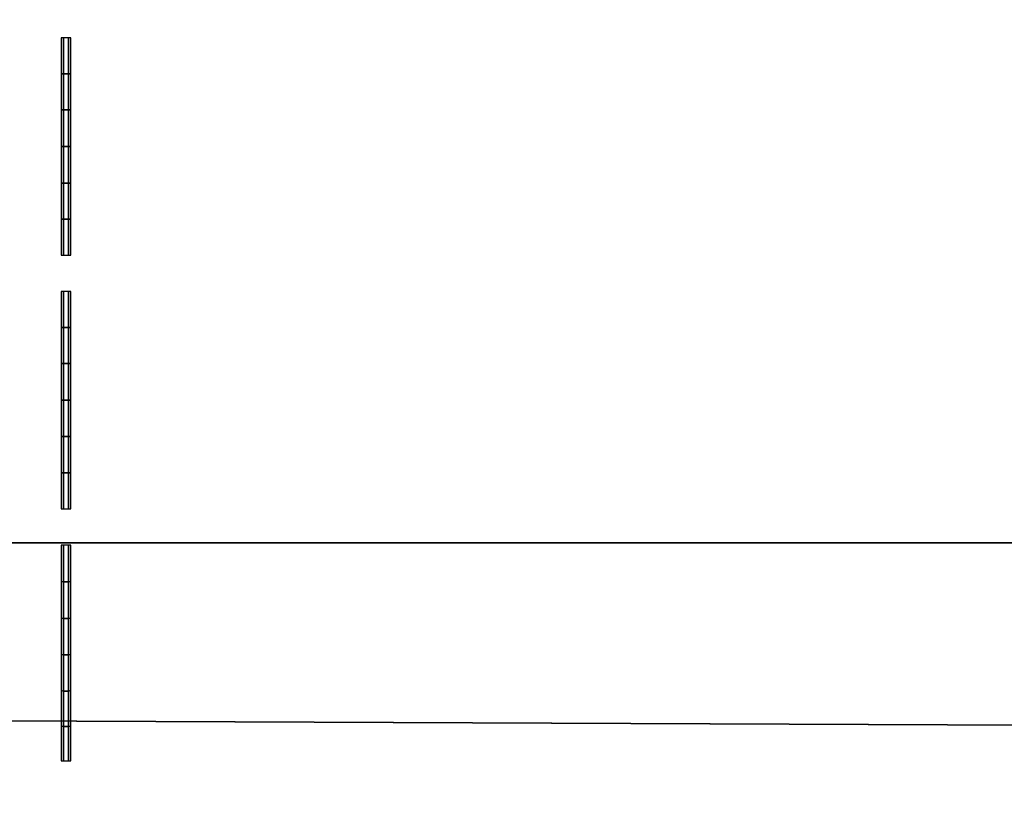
# Model space of a CAD drawing. Header units: inches. Extents: x 0 to 69, y -28.1 to 0.1.
# Tile 103 of 170: x 46.176 to 47.23, y -27.18 to -26.35. Entities that reach past the tile are written whole.
import ezdxf

# ---------------------------------------------------------------- set-up
doc = ezdxf.new("R2010")
doc.units = ezdxf.units.IN
doc.header["$LTSCALE"] = 0.03937
doc.header["$MEASUREMENT"] = 0
doc.layers.add('A-FURN-3-ST', color=151, linetype='Continuous')
doc.layers.add('A-FURN-3-STITCH', color=15, linetype='Continuous')

msp = doc.modelspace()

# ---------------------------------------------------------------- meshes
at = {"layer": 'A-FURN-3-ST'}
mesh = msp.add_polyface(dxfattribs=at)
corners = [(0.25, -1.1, 18), (68.75, -1.1, 18), (0.25, -0.8154, 17.9626), (68.75, -0.8154, 17.9626), (0.25, -0.5502, 17.8528), (68.75, -0.5502, 17.8528), (0.25, -0.3225, 17.6781), (68.75, -0.3225, 17.6781), (0.25, -0.1477, 17.4505), (68.75, -0.1477, 17.4505), (0.25, -0.0377, 17.1854), (68.75, -0.0377, 17.1854), (0.25, 0, 16.9008), (68.75, 0.0088, 5.5004), (0.25, 0.0088, 5.5004), (0.25, -0.0292, 5.3089), (68.75, -0.0292, 5.3089), (0.25, -0.1375, 5.1466), (68.75, -0.1375, 5.1466), (0.25, -0.2998, 5.0381), (68.75, -0.2998, 5.0381), (0.25, -0.4912, 5), (0.25, -27.51, 5), (0.125, -0.4912, 5.0335), (0.125, -27.51, 5.0335), (0.0335, -0.4912, 5.125), (0.0335, -0.1447, 5.3567), (0.125, -0.0247, 5.5004), (0.125, -0.0601, 5.3217), (0.125, -0.1612, 5.1703), (0.125, -0.3126, 5.069), (0.0335, -0.125, 16.9008), (0.125, -0.0335, 16.9008), (0.125, -0.07, 17.1767), (0.0335, -0.8478, 17.8418), (0.125, -1.1, 17.9665), (0.125, -0.8241, 17.9302), (0.0335, -0.4108, 17.5897), (0.125, -0.3462, 17.6544), (0.125, -0.1767, 17.4337), (0.0335, -0.2559, 17.3879), (0.0335, -0.1584, 17.153), (0.125, -0.567, 17.8238), (0.125, -26.91, 17.9665), (0.25, -26.91, 18)]
mesh.append_faces([[corners[k] for k in face] for face in [(0, 1, 2), (2, 3, 4), (4, 5, 6), (6, 7, 8), (8, 9, 10), (10, 11, 12), (12, 13, 14), (14, 13, 15), (15, 16, 17), (17, 18, 19), (19, 20, 21), (21, 22, 23), (23, 24, 25), (26, 27, 28), (28, 27, 14), (28, 14, 15), (28, 15, 29), (29, 15, 17), (29, 17, 30), (30, 17, 19), (30, 19, 23), (23, 19, 21), (23, 25, 30), (27, 31, 32), (27, 32, 14), (14, 32, 12), (31, 33, 32), (32, 33, 10), (32, 10, 12), (34, 35, 36), (37, 38, 39, 40), (40, 39, 33, 41), (35, 0, 36), (36, 0, 2), (36, 2, 42), (42, 2, 4), (42, 4, 38), (38, 4, 6), (38, 6, 39), (39, 6, 8), (39, 8, 33), (33, 8, 10), (35, 43, 0), (44, 1, 0)]])
mesh = msp.add_polyface(dxfattribs=at)
corners = [(68.875, -0.4912, 5.0335), (68.875, -27.51, 5.0335), (68.75, -0.4912, 5), (68.75, 0.0088, 5.5004), (68.875, -0.0247, 5.5004), (68.75, -0.0292, 5.3089), (68.875, -0.0601, 5.3217), (68.75, -0.1375, 5.1466), (68.875, -0.1612, 5.1703), (68.75, -0.2998, 5.0381), (68.875, -0.3126, 5.069), (68.9665, -0.3477, 5.1536), (68.9665, -0.1162, 5.5003), (68.9665, -0.1447, 5.3567), (68.9665, -0.226, 5.2349), (68.75, 0, 16.9008), (68.875, -0.0335, 16.9008), (68.75, -1.1, 18), (68.875, -1.1, 17.9665), (68.75, -0.8154, 17.9626), (68.875, -0.8241, 17.9302), (68.75, -0.5502, 17.8528), (68.875, -0.567, 17.8238), (68.75, -0.3225, 17.6781), (68.875, -0.3462, 17.6544), (68.75, -0.1477, 17.4505), (68.875, -0.1767, 17.4337), (68.75, -0.0377, 17.1854), (68.875, -0.07, 17.1767), (68.9665, -0.1584, 17.153), (68.9665, -1.1, 17.875), (68.75, -26.91, 18), (68.875, -26.91, 17.9665), (0.25, -0.8154, 17.9626), (0.25, -0.5502, 17.8528), (0.25, -0.3225, 17.6781), (0.25, -0.1477, 17.4505), (0.25, -0.0377, 17.1854), (0.25, 0, 16.9008), (0.25, -0.0292, 5.3089), (0.25, -0.1375, 5.1466), (0.25, -0.2998, 5.0381), (0.25, -0.4912, 5), (68.75, -27.51, 5)]
mesh.append_faces([[corners[k] for k in face] for face in [(0, 1, 2), (3, 4, 5), (5, 4, 6), (5, 6, 7), (7, 6, 8), (7, 8, 9), (9, 8, 10), (9, 10, 2), (2, 10, 0), (0, 10, 11), (12, 6, 4), (8, 6, 13, 14), (3, 15, 4), (4, 15, 16), (4, 16, 12), (17, 18, 19), (19, 18, 20), (19, 20, 21), (21, 20, 22), (21, 22, 23), (23, 22, 24), (23, 24, 25), (25, 24, 26), (25, 26, 27), (27, 26, 28), (27, 28, 15), (15, 28, 16), (16, 28, 29), (18, 30, 20), (17, 31, 18), (18, 32, 30), (33, 17, 19), (34, 19, 21), (35, 21, 23), (36, 23, 25), (37, 25, 27), (38, 27, 15), (15, 3, 38), (39, 3, 5), (40, 5, 7), (41, 7, 9), (42, 9, 2), (2, 43, 42)]])
mesh = msp.add_polyface(dxfattribs=at)
corners = [(0.25, -0.4912, 5), (68.75, -27.51, 5), (0.25, -27.51, 5), (0.125, -0.4912, 5.0335), (0.125, -27.51, 5.0335), (0.25, -28.01, 5.5), (0.125, -27.9765, 5.5), (0.25, -27.9719, 5.3087), (0.125, -27.941, 5.3215), (0.25, -27.8636, 5.1464), (0.125, -27.8399, 5.1701), (0.25, -27.7013, 5.0381), (0.125, -27.6885, 5.069), (0.0335, -27.6535, 5.1535), (0.0335, -27.885, 5.5), (0.25, -28.01, 16.9), (0.125, -27.9765, 16.9), (0.25, -26.91, 18), (0.125, -26.91, 17.9665), (0.25, -27.1947, 17.9625), (0.125, -27.186, 17.9302), (0.25, -27.46, 17.8526), (0.125, -27.4433, 17.8236), (0.25, -27.6878, 17.6778), (0.125, -27.6641, 17.6541), (0.25, -27.8626, 17.45), (0.125, -27.8336, 17.4333), (0.25, -27.9725, 17.1847), (0.125, -27.9402, 17.176), (0.0335, -27.8518, 17.1523), (0.0335, -26.91, 17.875), (0.0335, -27.5994, 17.5894), (0.0335, -27.7544, 17.3875), (0.125, -1.1, 17.9665), (0.25, -1.1, 18), (68.75, -28.01, 16.9), (68.75, -27.9725, 17.1847), (68.75, -27.8626, 17.45), (68.75, -27.6878, 17.6778), (68.75, -27.46, 17.8526), (68.75, -27.1947, 17.9625), (68.75, -27.7013, 5.0381), (68.75, -27.8636, 5.1464), (68.75, -27.9719, 5.3087)]
mesh.append_faces([[corners[k] for k in face] for face in [(0, 1, 2), (3, 2, 4), (5, 6, 7), (7, 6, 8), (7, 8, 9), (9, 8, 10), (9, 10, 11), (11, 10, 12), (11, 12, 2), (2, 12, 4), (4, 12, 13), (14, 8, 6), (5, 15, 6), (6, 15, 16), (6, 16, 14), (17, 18, 19), (19, 18, 20), (19, 20, 21), (21, 20, 22), (21, 22, 23), (23, 22, 24), (23, 24, 25), (25, 24, 26), (25, 26, 27), (27, 26, 28), (27, 28, 15), (15, 28, 16), (16, 28, 29), (18, 30, 20), (24, 31, 32, 26), (26, 32, 29, 28), (33, 30, 18), (34, 18, 17), (15, 35, 27), (27, 36, 25), (25, 37, 23), (23, 38, 21), (21, 39, 19), (19, 40, 17), (5, 35, 15), (2, 1, 11), (11, 41, 9), (9, 42, 7), (7, 43, 5)]])
mesh = msp.add_polyface(dxfattribs=at)
corners = [(68.875, -0.4912, 5.0335), (68.9665, -27.51, 5.125), (68.875, -27.51, 5.0335), (68.75, -0.4912, 5), (68.75, -27.51, 5), (68.9665, -27.8565, 5.3565), (68.875, -27.9765, 5.5), (68.875, -27.941, 5.3215), (68.75, -28.01, 5.5), (68.75, -27.9719, 5.3087), (68.875, -27.8399, 5.1701), (68.75, -27.8636, 5.1464), (68.875, -27.6885, 5.069), (68.75, -27.7013, 5.0381), (68.9665, -27.6535, 5.1535), (68.9665, -27.7752, 5.2348), (68.9665, -27.885, 16.9), (68.875, -27.9765, 16.9), (68.75, -28.01, 16.9), (68.875, -27.9402, 17.176), (68.75, -27.9725, 17.1847), (68.9665, -27.1624, 17.8418), (68.875, -26.91, 17.9665), (68.875, -27.186, 17.9302), (68.75, -26.91, 18), (68.75, -27.1947, 17.9625), (68.875, -27.4433, 17.8236), (68.75, -27.46, 17.8526), (68.875, -27.6641, 17.6541), (68.75, -27.6878, 17.6778), (68.875, -27.8336, 17.4333), (68.75, -27.8626, 17.45), (68.875, -1.1, 17.9665), (0.25, -27.9725, 17.1847), (0.25, -27.8626, 17.45), (0.25, -27.6878, 17.6778), (0.25, -27.46, 17.8526), (0.25, -27.1947, 17.9625), (0.25, -26.91, 18), (0.25, -28.01, 5.5), (0.25, -27.7013, 5.0381), (0.25, -27.8636, 5.1464), (0.25, -27.9719, 5.3087), (68.75, -1.1, 18)]
mesh.append_faces([[corners[k] for k in face] for face in [(0, 1, 2), (3, 2, 4), (5, 6, 7), (7, 6, 8), (7, 8, 9), (7, 9, 10), (10, 9, 11), (10, 11, 12), (12, 11, 13), (12, 13, 2), (2, 13, 4), (2, 1, 12), (12, 14, 15, 10), (6, 16, 17), (6, 17, 8), (8, 17, 18), (16, 19, 17), (17, 19, 20), (17, 20, 18), (21, 22, 23), (22, 24, 23), (23, 24, 25), (23, 25, 26), (26, 25, 27), (26, 27, 28), (28, 27, 29), (28, 29, 30), (30, 29, 31), (30, 31, 19), (19, 31, 20), (32, 24, 22), (33, 18, 20), (34, 20, 31), (35, 31, 29), (36, 29, 27), (37, 27, 25), (38, 25, 24), (8, 18, 39), (40, 4, 13), (41, 13, 11), (42, 11, 9), (39, 9, 8), (24, 43, 38)]])
at = {"layer": 'A-FURN-3-STITCH'}
mesh = msp.add_polymesh((7, 4), dxfattribs=at)
for k, corner in enumerate([(46.2201, -26.602, 18.0001), (46.2227, -26.602, 18), (46.2279, -26.602, 18), (46.2305, -26.602, 18.0001), (46.2201, -26.5637, 18.0077), (46.2227, -26.5637, 18.0122), (46.2279, -26.5637, 18.0122), (46.2305, -26.5637, 18.0077), (46.2201, -26.5249, 18.0123), (46.2227, -26.5249, 18.0168), (46.2279, -26.5249, 18.0168), (46.2305, -26.5249, 18.0123), (46.2201, -26.4858, 18.0138), (46.2227, -26.4858, 18.0183), (46.2279, -26.4858, 18.0183), (46.2305, -26.4858, 18.0138), (46.2201, -26.4467, 18.0123), (46.2227, -26.4467, 18.0168), (46.2279, -26.4467, 18.0168), (46.2305, -26.4467, 18.0123), (46.2201, -26.4079, 18.0077), (46.2227, -26.4079, 18.0122), (46.2279, -26.4079, 18.0122), (46.2305, -26.4079, 18.0077), (46.2201, -26.3695, 18.0001), (46.2227, -26.3695, 18.0001), (46.2279, -26.3695, 18.0001), (46.2305, -26.3695, 18.0001)]):
    mesh.set_mesh_vertex(divmod(k, 4), corner)
mesh = msp.add_polymesh((7, 4), dxfattribs=at)
for k, corner in enumerate([(46.2201, -26.8736, 18.0001), (46.2227, -26.8736, 18), (46.2279, -26.8736, 18), (46.2305, -26.8736, 18.0001), (46.2201, -26.8352, 18.0077), (46.2227, -26.8352, 18.0122), (46.2279, -26.8352, 18.0122), (46.2305, -26.8352, 18.0077), (46.2201, -26.7964, 18.0123), (46.2227, -26.7964, 18.0168), (46.2279, -26.7964, 18.0168), (46.2305, -26.7964, 18.0123), (46.2201, -26.7573, 18.0138), (46.2227, -26.7573, 18.0183), (46.2279, -26.7573, 18.0183), (46.2305, -26.7573, 18.0138), (46.2201, -26.7182, 18.0123), (46.2227, -26.7182, 18.0168), (46.2279, -26.7182, 18.0168), (46.2305, -26.7182, 18.0123), (46.2201, -26.6794, 18.0077), (46.2227, -26.6794, 18.0122), (46.2279, -26.6794, 18.0122), (46.2305, -26.6794, 18.0077), (46.2201, -26.6411, 18.0001), (46.2227, -26.6411, 18.0001), (46.2279, -26.6411, 18.0001), (46.2305, -26.6411, 18.0001)]):
    mesh.set_mesh_vertex(divmod(k, 4), corner)
mesh = msp.add_polymesh((7, 4), dxfattribs=at)
for k, corner in enumerate([(46.2201, -27.1437, 17.9745), (46.2227, -27.1437, 17.9745), (46.2279, -27.1437, 17.9745), (46.2305, -27.1437, 17.9745), (46.2201, -27.1064, 17.9863), (46.2227, -27.1069, 17.9908), (46.2279, -27.1069, 17.9908), (46.2305, -27.1064, 17.9863), (46.2201, -27.0683, 17.9951), (46.2227, -27.0688, 17.9996), (46.2279, -27.0688, 17.9996), (46.2305, -27.0683, 17.9951), (46.2201, -27.0297, 18.001), (46.2227, -27.0302, 18.0054), (46.2279, -27.0302, 18.0054), (46.2305, -27.0297, 18.001), (46.2201, -26.9907, 18.0037), (46.2227, -26.9911, 18.0082), (46.2279, -26.9911, 18.0082), (46.2305, -26.9907, 18.0037), (46.2201, -26.9516, 18.0034), (46.2227, -26.952, 18.0079), (46.2279, -26.952, 18.0079), (46.2305, -26.9516, 18.0034), (46.2201, -26.9126, 18.0001), (46.2227, -26.9126, 18.0001), (46.2279, -26.9126, 18.0001), (46.2305, -26.9126, 18.0001)]):
    mesh.set_mesh_vertex(divmod(k, 4), corner)

doc.saveas('drawing.dxf')
